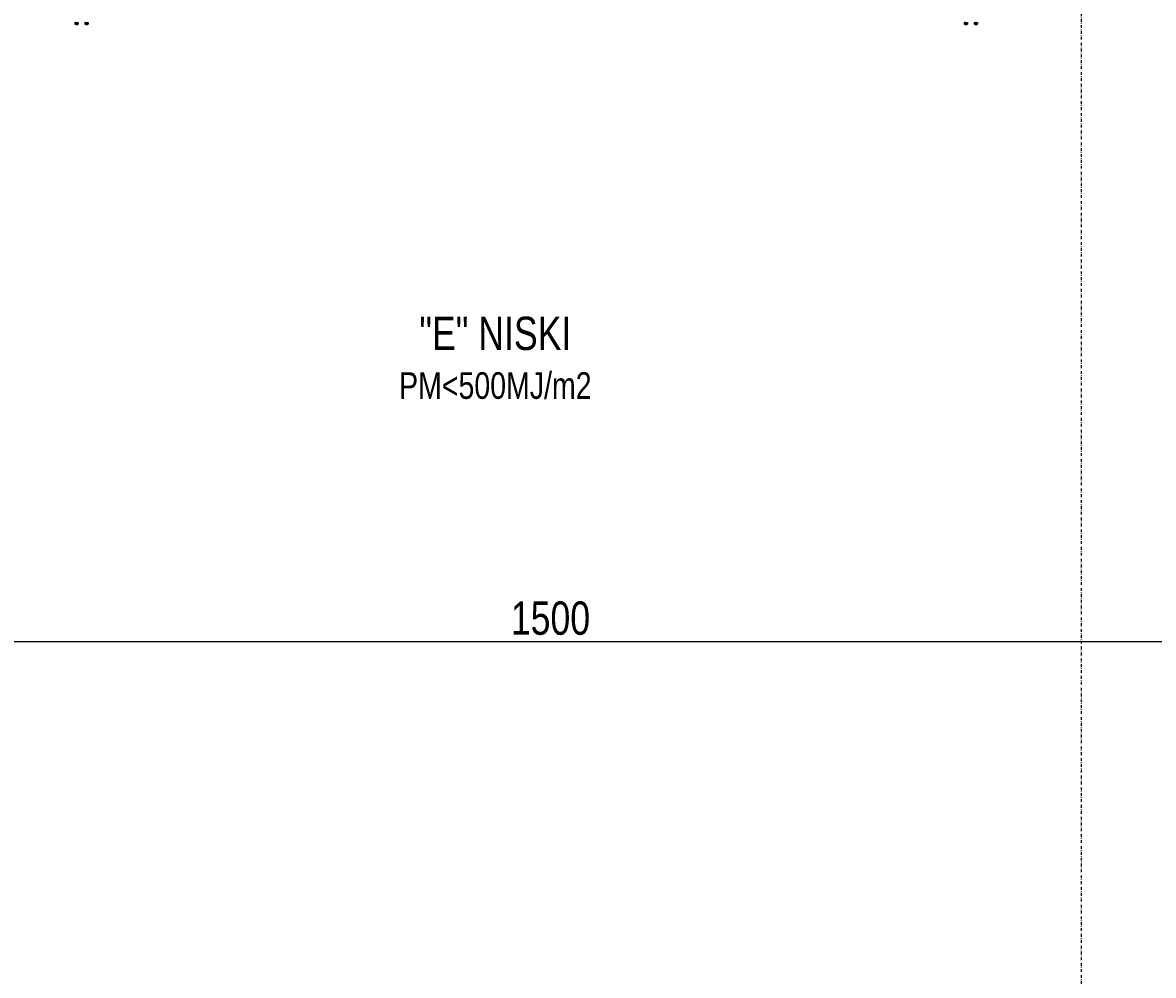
# Model space of a CAD drawing. Header units: centimetres. Extents: x 0 to 55409, y -2708 to 14680.
# Tile 176 of 215: x 51596 to 52105, y 4928 to 5357. Entities that reach past the tile are written whole.
import ezdxf

# ---------------------------------------------------------------- set-up
doc = ezdxf.new("R2010")
doc.units = ezdxf.units.CM
doc.header["$LTSCALE"] = 0.01
doc.linetypes.add('DASHDOT2', pattern=[12.7, 6.35, -3.175, 0, -3.175])
for name, color, linetype in [('A-Grid', 191, 'DASHDOT2'), ('A-konstrukcja', 7, 'Continuous'), ('CKWYMIAR', 3, 'Continuous'), ('p.poz.', 240, 'Continuous')]:
    doc.layers.add(name, color=color, linetype=linetype)
doc.styles.add('RomanS', font='romans.shx', dxfattribs={"width": 0.8})
doc.styles.get("Standard").update_dxf_attribs({"font": 'ic-simplex.shx', "width": 0.8})
doc.dimstyles.new('Kopia2 CADKON cm', dxfattribs={"dimscale": 5, "dimtxt": 3, "dimasz": 2.5, "dimexe": 1.8, "dimexo": 5, "dimgap": 0.6, "dimtad": 1, "dimrnd": 0.5, "dimtxsty": 'Standard', "dimblk1": 'OBLIQUE', "dimblk2": 'OBLIQUE', "dimsah": 1, "dimcen": 2.5, "dimadec": 1, "dimazin": 2, "dimtfac": 1, "dimtix": 1, "dimtmove": 2, "dimatfit": 3, "dimldrblk": 'OPEN30', "dimfxl": 2, "dimfxlon": 1, "dimtfill": 1, "dimtolj": 1, "dimarcsym": 0})

# ---------------------------------------------------------------- blocks, each defined once
blk = doc.blocks.new('A$7E8814A102C37C')
at = {"layer": 'A-Grid', "ltscale": 20}
blk.add_lwpolyline([(2500, -50), (2500, -2068)], dxfattribs=at)
blk = doc.blocks.new('A$7E8814B27261F1')
at = {"color": 7, "linetype": 'Continuous'}
for p, q in [((4193.1, 4403.6), (4199.1, 4403.6)), ((4193.1, 4396), (4199.1, 4396)), ((4193.2, 4407.3), (4199.2, 4407.3)), ((4193.2, 4392.3), (4199.2, 4392.3)), ((4199.1, 4396), (4199.7, 4394.2)), ((4199.2, 4407.3), (4199.7, 4405.4)), ((4199.7, 4406.3), (4199.2, 4407.3)), ((4199.2, 4392.3), (4199.7, 4393.3)), ((4201.2, 4403.8), (4199.7, 4403.8)), ((4199.7, 4395.8), (4201.2, 4395.8)), ((4202.2, 4402.8), (4201.2, 4403.8)), ((4201.2, 4395.8), (4202.2, 4396.8)), ((4193.1, 4358.6), (4199.1, 4358.6)), ((4193.1, 4351), (4199.1, 4351)), ((4193.2, 4362.3), (4199.2, 4362.3)), ((4193.2, 4347.3), (4199.2, 4347.3)), ((4199.1, 4351), (4199.7, 4349.2)), ((4199.2, 4362.3), (4199.7, 4360.4)), ((4199.7, 4361.3), (4199.2, 4362.3)), ((4199.2, 4347.3), (4199.7, 4348.3)), ((4201.2, 4358.8), (4199.7, 4358.8)), ((4199.7, 4350.8), (4201.2, 4350.8)), ((4202.2, 4357.8), (4201.2, 4358.8)), ((4201.2, 4350.8), (4202.2, 4351.8)), ((4193.1, 399), (4199.1, 399)), ((4193.1, 391.4), (4199.1, 391.4)), ((4193.2, 402.7), (4199.2, 402.7)), ((4193.2, 387.7), (4199.2, 387.7)), ((4193.2, 357.7), (4199.2, 357.7)), ((4199.1, 391.4), (4199.7, 389.6)), ((4199.2, 402.7), (4199.7, 400.8)), ((4199.7, 401.7), (4199.2, 402.7)), ((4199.2, 387.7), (4199.7, 388.7)), ((4199.2, 357.7), (4199.7, 355.8)), ((4199.7, 356.7), (4199.2, 357.7)), ((4201.2, 399.2), (4199.7, 399.2)), ((4199.7, 391.2), (4201.2, 391.2)), ((4202.2, 398.2), (4201.2, 399.2)), ((4201.2, 391.2), (4202.2, 392.2)), ((4193.1, 354), (4199.1, 354)), ((4193.1, 346.4), (4199.1, 346.4)), ((4193.2, 342.7), (4199.2, 342.7)), ((4199.1, 346.4), (4199.7, 344.6)), ((4199.2, 342.7), (4199.7, 343.7)), ((4201.2, 354.2), (4199.7, 354.2)), ((4199.7, 346.2), (4201.2, 346.2)), ((4202.2, 353.2), (4201.2, 354.2)), ((4201.2, 346.2), (4202.2, 347.2))]:
    blk.add_line(p, q, dxfattribs=at)
for centre, radius, start, end in [((4190.3, 4405.5), 3.36, 325.2059, 33.0622), ((4181.1, 4399.8), 12.5, 342.5885, 17.4115), ((4190.4, 4394.1), 3.36, 326.8921, 34.8398), ((4196, 4405.6), 3.71, 326.6171, 357.4259), ((4186.3, 4399.7), 13.4, 0.6393, 16.948), ((4186.3, 4400), 13.4, 343.0579, 359.3548), ((4196.1, 4394.2), 3.63, 327.9563, 359.248), ((4190.3, 4360.5), 3.36, 325.2059, 33.0622), ((4181.1, 4354.8), 12.5, 342.5885, 17.4115), ((4190.4, 4349.1), 3.36, 326.8921, 34.8398), ((4196, 4360.6), 3.71, 326.6171, 357.4259), ((4186.3, 4354.7), 13.4, 0.6393, 16.948), ((4186.3, 4355), 13.4, 343.0579, 359.3548), ((4196.1, 4349.2), 3.63, 327.9563, 359.248), ((4190.3, 400.9), 3.36, 325.2059, 33.0622), ((4181.1, 395.2), 12.5, 342.5885, 17.4115), ((4190.4, 389.5), 3.36, 326.8921, 34.8398), ((4190.3, 355.9), 3.36, 325.2059, 33.0622), ((4196, 401), 3.71, 326.6171, 357.4259), ((4186.3, 395.1), 13.4, 0.6393, 16.948), ((4186.3, 395.4), 13.4, 343.0579, 359.3548), ((4196.1, 389.6), 3.63, 327.9563, 359.248), ((4181.1, 350.2), 12.5, 342.5885, 17.4115), ((4190.4, 344.5), 3.36, 326.8921, 34.8398), ((4196, 356), 3.71, 326.6171, 357.4259), ((4186.3, 350.1), 13.4, 0.6393, 16.948), ((4186.3, 350.4), 13.4, 343.0579, 359.3548), ((4196.1, 344.6), 3.63, 327.9563, 359.248)]:
    blk.add_arc(centre, radius, start, end, dxfattribs=at)
for centre, major_axis, start_param, end_param in [((4199.7, 4399.8), (0, -6.5), 2.617994, 3.665191), ((4199.7, 4399.8), (0, 6.5), 0.523599, 1.570796), ((4199.7, 4399.8), (0, 4.15), 6.013502, 6.283185), ((4199.7, 4399.8), (0, 4.15), 0, 3.411276), ((4199.7, 4399.8), (0, -6.5), 4.712389, 5.759587), ((4199.7, 4399.8), (0, 6.5), 2.617994, 3.665191), ((4199.7, 4399.8), (0, 6.5), 5.375263, 5.759587), ((4199.7, 4399.8), (0, -6.5), 0.523599, 0.907923), ((4201.2, 4399.8), (0, 4), 6.274458, 6.283185), ((4201.2, 4399.8), (0, 4), 0, 3.141593), ((4199.7, 4354.8), (0, -6.5), 2.617994, 3.665191), ((4199.7, 4354.8), (0, 6.5), 0.523599, 1.570796), ((4199.7, 4354.8), (0, 4.15), 6.013502, 6.283185), ((4199.7, 4354.8), (0, 4.15), 0, 3.411276), ((4199.7, 4354.8), (0, -6.5), 4.712389, 5.759587), ((4199.7, 4354.8), (0, 6.5), 2.617994, 3.665191), ((4199.7, 4354.8), (0, 6.5), 5.375263, 5.759587), ((4199.7, 4354.8), (0, -6.5), 0.523599, 0.907923), ((4201.2, 4354.8), (0, 4), 6.274458, 6.283185), ((4201.2, 4354.8), (0, 4), 0, 3.141593), ((4199.7, 395.2), (0, -6.5), 2.617994, 3.665191), ((4199.7, 395.2), (0, 6.5), 0.523599, 1.570796), ((4199.7, 395.2), (0, 4.15), 6.013502, 6.283185), ((4199.7, 395.2), (0, 4.15), 0, 3.411276), ((4199.7, 395.2), (0, -6.5), 4.712389, 5.759587), ((4199.7, 395.2), (0, 6.5), 2.617994, 3.665191), ((4199.7, 350.2), (0, -6.5), 2.617994, 3.665191), ((4199.7, 395.2), (0, 6.5), 5.375263, 5.759587), ((4199.7, 395.2), (0, -6.5), 0.523599, 0.907923), ((4201.2, 395.2), (0, 4), 0, 3.15032), ((4199.7, 350.2), (0, 6.5), 0.523599, 1.570796), ((4199.7, 350.2), (0, 4.15), 6.013502, 6.283185), ((4199.7, 350.2), (0, 4.15), 0, 3.411276), ((4199.7, 350.2), (0, -6.5), 4.712389, 5.759587), ((4199.7, 350.2), (0, 6.5), 2.617994, 3.665191), ((4199.7, 350.2), (0, 6.5), 5.375263, 5.759587), ((4199.7, 350.2), (0, -6.5), 0.523599, 0.907923), ((4201.2, 350.2), (0, 4), 0, 3.15032)]:
    blk.add_ellipse(centre, major_axis=major_axis, ratio=0.008727, start_param=start_param, end_param=end_param, dxfattribs=at)
for centre in [(4202.2, 4399.8), (4202.2, 4354.8), (4202.2, 395.2), (4202.2, 350.2)]:
    blk.add_ellipse(centre, major_axis=(0, 3), ratio=0.008727, dxfattribs=at)
blk = doc.blocks.new('_OBLIQUE')
at = {"color": 0, "linetype": 'ByBlock'}
blk.add_line((-0.5, -0.5), (0.5, 0.5), dxfattribs=at)
blk = doc.blocks.new('*D273')
at = {"layer": 'CKWYMIAR', "color": 0, "lineweight": -2}
for p, q in [((51083.82, 5088.58), (51083.82, 5069.58)), ((52583.82, 5088.58), (52583.82, 5069.58)), ((51083.82, 5078.58), (52583.82, 5078.58))]:
    blk.add_line(p, q, dxfattribs=at)
at = {"layer": 'CKWYMIAR', "color": 0, "lineweight": -2, "xscale": 12.5, "yscale": 12.5, "zscale": 12.5, "rotation": 180}
blk.add_blockref('_OBLIQUE', (51083.82, 5078.58), dxfattribs=at)
at = {"layer": 'CKWYMIAR', "color": 0, "lineweight": -2, "xscale": 12.5, "yscale": 12.5, "zscale": 12.5}
blk.add_blockref('_OBLIQUE', (52583.82, 5078.58), dxfattribs=at)
at = {"layer": 'CKWYMIAR', "color": 0, "lineweight": -3, "insert": (51833.82, 5089.08), "char_height": 15, "attachment_point": 5, "bg_fill": 3, "box_fill_scale": 1.1, "bg_fill_color": 256, "bg_fill_true_color": 13158600, "bg_fill_transparency": 0}
blk.add_mtext('\\A1;1500', dxfattribs=at)
blk = doc.blocks.new('_Open30')
at = {"color": 0, "linetype": 'ByBlock', "lineweight": -2}
for p, q in [((-1, 0.268), (0, 0)), ((0, 0), (-1, -0.268)), ((0, 0), (-1, 0))]:
    blk.add_line(p, q, dxfattribs=at)

msp = doc.modelspace()

# ---------------------------------------------------------------- block references
at = {"layer": 'A-Grid', "lineweight": -3}
msp.add_blockref('A$7E8814A102C37C', (49572.82, 6187.604), dxfattribs=at)
at = {"layer": 'A-konstrukcja', "xscale": -0.1, "yscale": 0.1, "zscale": 0.1, "rotation": 90}
msp.add_blockref('A$7E8814B27261F1', (52060.429, 5776.583), dxfattribs=at)

# ---------------------------------------------------------------- texts
at = {"layer": 'p.poz.', "insert": (51661.725, 5224.89), "char_height": 12, "width": 294.53711, "attachment_point": 1, "style": 'RomanS'}
msp.add_mtext('\\pxi-3,l3,qc,t3;{\\F.shx.shx.shx;\\H1.25x;"E" NISKI\\P\\pxi-3,l3,qc,t3;\\Fic-simplex.shx;\\H0.8x;PM<500MJ/m2 \\P\\pxi-3,l3,qc,t3;}', dxfattribs=at)

# ---------------------------------------------------------------- next in the draw order: dimensions: what is measured, and where the dimension line sits
at = {"layer": 'CKWYMIAR', "lineweight": -3}
dim = msp.add_linear_dim(base=(52583.82, 5078.578), p1=(51083.82, 5143.104), p2=(52583.82, 5143.104), dimstyle='Kopia2 CADKON cm', override={"dimtxt": 3, "dimfxl": 2, "dimfxlon": 1, "dimtfill": 1, "dimtfillclr": 0}, dxfattribs=at)
dim.commit()
dim.dimension.update_dxf_attribs({"geometry": '*D273', "text_midpoint": (51833.82, 5089.078)})

doc.saveas('drawing.dxf')
